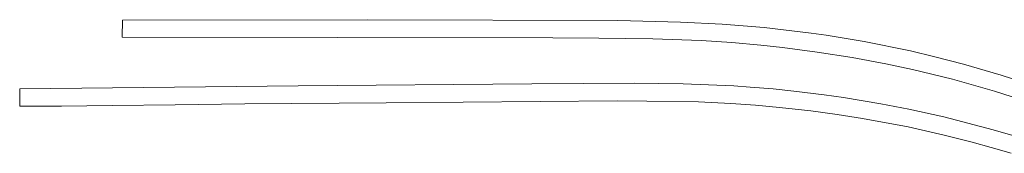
# Model space of a CAD drawing. Header units: millimetres. Extents: x 116880 to 117685, y 488002 to 489197.
# Tile 1 of 8: x 116880 to 117283, y 489142 to 489197. Entities that reach past the tile are written whole.
import ezdxf

# ---------------------------------------------------------------- set-up
doc = ezdxf.new("R2010")
doc.units = ezdxf.units.MM
doc.header["$LTSCALE"] = 500
doc.header["$MEASUREMENT"] = 0
doc.layers.add('B-BH-KW-KUNSTWERK-GV', color=7, linetype='Continuous', lineweight=0)

msp = doc.modelspace()

# ---------------------------------------------------------------- linework, layer by layer
at = {"layer": 'B-BH-KW-KUNSTWERK-GV', "flags": 128}
for points in [[(117295.73, 489169.39), (117281.48, 489173.98), (117266.09, 489178.37), (117254.36, 489181.42), (117244.4, 489183.85), (117225.46, 489187.63), (117209.98, 489190.25), (117203.85, 489191.1), (117184.6, 489193.39), (117167.41, 489194.79), (117150.41, 489195.59), (117124.79, 489196.18), (117022.58, 489196.52), (116922.37, 489196.42), (116922.31, 489189.43), (117098.27, 489189.13), (117117.01, 489189.03), (117139.14, 489188.76), (117158.89, 489188.03), (117171.34, 489187.24), (117183.29, 489186.22), (117192.04, 489185.26), (117206.28, 489183.38), (117220.55, 489181.2), (117234.25, 489178.54), (117245.13, 489176.27), (117261.47, 489172.27), (117278.75, 489167.37), (117292.73, 489162.9)], [(117287.16, 489149.08), (117278.15, 489151.74), (117257.98, 489156.92), (117243.71, 489160.12), (117232.29, 489162.27), (117216.94, 489164.81), (117209.14, 489165.95), (117196.69, 489167.43), (117188.2, 489168.32), (117178.8, 489169.11), (117172.15, 489169.55), (117151.52, 489170.37), (117131.57, 489170.68), (117089.72, 489170.42), (116994.19, 489169.57), (116880.42, 489168.34), (116880.44, 489161.38), (116897.52, 489161.38), (116918.14, 489161.65), (116943.89, 489161.84), (116972.36, 489162.24), (117030.14, 489162.62), (117124.49, 489163.46), (117136.59, 489163.38), (117157.72, 489163.02), (117170.92, 489162.36), (117181.11, 489161.67), (117190.89, 489160.76), (117203.69, 489159.38), (117214.45, 489157.92), (117224.73, 489156.32), (117243.45, 489152.92), (117258.09, 489149.54), (117269.61, 489146.65), (117277.35, 489144.5), (117285.49, 489142.14)]]:
    msp.add_lwpolyline(points, dxfattribs=at)

doc.saveas('drawing.dxf')
